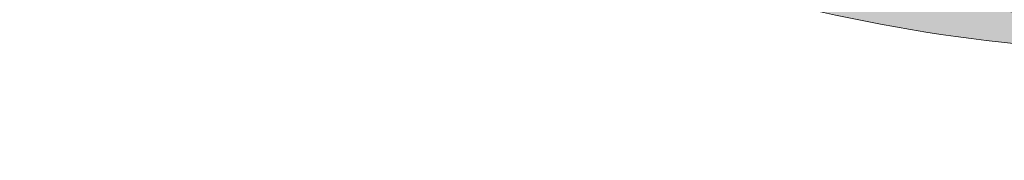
# Model space of a CAD drawing. Header units: metres. Extents: x 538891 to 1080079, y 6588829 to 13178720.
# Tile 54 of 169: x 539049.22 to 539080.87, y 6589495.62 to 6589500.13. Entities that reach past the tile are written whole.
import ezdxf

# ---------------------------------------------------------------- set-up
doc = ezdxf.new("R2010")
doc.units = ezdxf.units.M
doc.header["$LTSCALE"] = 0.4
doc.layers.add('KOLDE PST', color=7, linetype='Continuous')

# ---------------------------------------------------------------- blocks, each defined once
blk = doc.blocks.new('#13_KOLDE TAIM (2D)')
at = {"linetype": 'Continuous', "lineweight": 0, "true_color": 0xc4f877}
h = blk.add_hatch(color=71, dxfattribs=at)
edge = h.paths.add_edge_path()
edge.add_line((539092.358, 6589496.615), (539092.357, 6589496.615))
edge.add_line((539092.357, 6589496.615), (539092.633, 6589499.1))
edge.add_line((539092.633, 6589499.1), (539080.886, 6589500.403))
edge.add_arc((539086.589, 6589551.788), 51.7, 246.5731, 263.6668, ccw=False)
edge.add_line((539066.035, 6589504.349), (539058.618, 6589507.563))
edge.add_arc((539039.415, 6589463.244), 48.3, 66.5731, 76.1419)
edge.add_arc((539039.415, 6589463.244), 48.3, 76.1419, 84.509)
edge.add_line((539044.037, 6589511.323), (539036.696, 6589512.028))
edge.add_line((539036.696, 6589512.028), (539026.077, 6589513.049))
edge.add_line((539026.077, 6589513.049), (538951.591, 6589532.709))
edge.add_line((538951.591, 6589532.709), (538951.36, 6589531.735))
edge.add_line((538951.36, 6589531.735), (538985.626, 6589522.691))
edge.add_line((538985.626, 6589522.691), (538985.632, 6589522.346))
edge.add_line((538985.632, 6589522.346), (538989.116, 6589521.461))
edge.add_line((538989.116, 6589521.461), (538989.99, 6589521.221))
edge.add_line((538989.99, 6589521.221), (538990.499, 6589521.405))
edge.add_line((538990.499, 6589521.405), (539025.9, 6589512.062))
edge.add_line((539025.9, 6589512.062), (539032.126, 6589511.463))
edge.add_line((539032.126, 6589511.463), (539034.168, 6589510.96))
edge.add_line((539034.168, 6589510.96), (539034.144, 6589510.752))
edge.add_line((539034.144, 6589510.752), (539035.77, 6589510.565))
edge.add_line((539035.77, 6589510.565), (539038.333, 6589509.933))
edge.add_line((539038.333, 6589509.933), (539038.923, 6589510.81))
edge.add_line((539038.923, 6589510.81), (539043.942, 6589510.327))
edge.add_arc((539039.415, 6589463.244), 47.3, 76.1419, 84.509, ccw=False)
edge.add_arc((539039.415, 6589463.244), 47.3, 66.5731, 76.1419, ccw=False)
edge.add_line((539058.221, 6589506.645), (539065.637, 6589503.432))
edge.add_arc((539086.589, 6589551.788), 52.7, 246.5731, 263.6668)
edge.add_line((539080.776, 6589499.409), (539091.529, 6589498.216))
edge.add_line((539091.529, 6589498.216), (539091.253, 6589495.731))
edge.add_line((539091.253, 6589495.731), (539092.266, 6589495.619))
edge.add_line((539092.266, 6589495.619), (539092.358, 6589496.615))
at = {"color": 71, "linetype": 'Continuous', "lineweight": 5, "true_color": 0xc4f877, "flags": 128}
blk.add_lwpolyline([(539043.942, 6589510.327, -0.036525), (539050.745, 6589509.168, -0.041776), (539058.221, 6589506.645), (539065.637, 6589503.432, 0.074724), (539080.776, 6589499.409), (539091.529, 6589498.216), (539091.253, 6589495.731), (539092.266, 6589495.619), (539092.358, 6589496.615), (539092.357, 6589496.615), (539092.633, 6589499.1), (539080.886, 6589500.403, -0.074724), (539066.035, 6589504.349), (539058.618, 6589507.563, 0.041776), (539050.984, 6589510.138, 0.036525), (539044.037, 6589511.323)], format="xyb", dxfattribs=at)
blk = doc.blocks.new('Kolde pst Taim')
at = {"color": 13, "true_color": 0xff4646}
blk.add_blockref('#13_KOLDE TAIM (2D)', (0, 0), dxfattribs=at)

msp = doc.modelspace()

# ---------------------------------------------------------------- block references
at = {"layer": 'KOLDE PST', "color": 7}
msp.add_blockref('Kolde pst Taim', (0, 0), dxfattribs=at)

doc.saveas('drawing.dxf')
